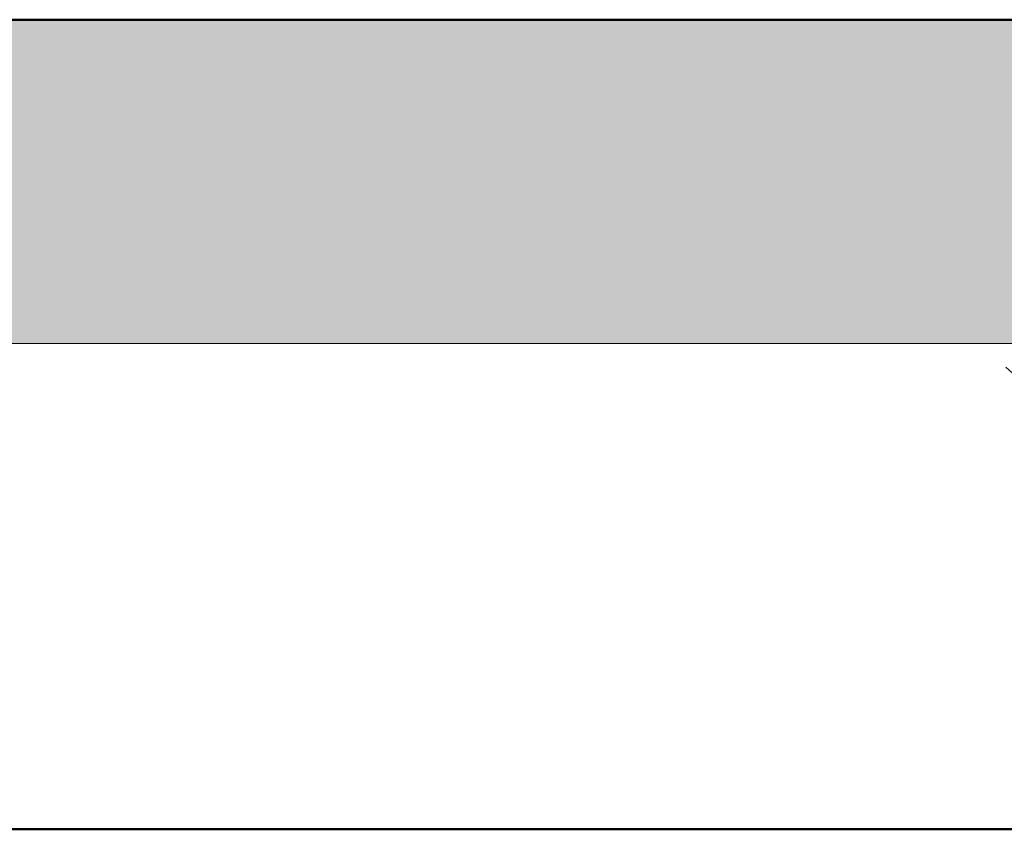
# Model space of a CAD drawing. Header units: metres. Extents: x -9 to 22, y -18.3 to 9.4.
# Tile 15 of 66: x 13.1973 to 13.2581, y -0.07 to -0.02. Entities that reach past the tile are written whole.
import ezdxf

# ---------------------------------------------------------------- set-up
doc = ezdxf.new("R2010")
doc.units = ezdxf.units.M
for name, color, linetype, lineweight in [('A-FLOR', 7, 'Continuous', 5), ('A-FLOR-MCUT', 7, 'Continuous', 5), ('A-FLOR-PATT', 7, 'Continuous', 5)]:
    doc.layers.add(name, color=color, linetype=linetype, lineweight=lineweight)

msp = doc.modelspace()

# ---------------------------------------------------------------- hatches: boundary and pattern name
at = {"layer": 'A-FLOR', "true_color": 0xbbc5c4}
msp.add_hatch(color=9, dxfattribs=at).paths.add_polyline_path([(13.136798, -0.04), (15.137177, -0.04), (15.137177, -0.02), (13.136798, -0.02)])
at = {"layer": 'A-FLOR-PATT', "true_color": 0x787878}
h = msp.add_hatch(dxfattribs=at)
h.set_pattern_fill('FP_11', color=8, style=0, pattern_type=2)
h.set_pattern_definition([(50, (6.96321, 0), (0.1821895, -0.015938), [0.01905, -0.20955]), (355, (6.96321, 0), (-0.0352423, 0.1910586), [0.01524, -0.16764]), (100.451, (6.97839, -0.00133), (0.146942, 0.1751196), [0.01619, -0.17809]), (46.184, (6.9632, 0.0508), (0.271077, -0.0420454), [0.02857, -0.31432]), (96.636, (6.9858, 0.0473), (0.237407, 0.247433), [0.02429, -0.26714]), (351.184, (6.9632, 0.0508), (0.237406, 0.247428), [0.02286, -0.25146]), (21, (6.98861, 0.0381), (0.1516197, -0.102267), [0.01905, -0.20955]), (326, (6.98861, 0.0381), (0.0618035, 0.1841894), [0.01524, -0.16764]), (71.451, (7.00124, 0.02958), (0.213418, 0.0819242), [0.01619, -0.17809]), (37.5, (6.96321, 0), (0.00308637, 0.08455105), [0.00838, -0.15723, 0.00838, -0.1618, -0.16827]), (37.5, (6.96321, 0), (0.00308637, 0.08455105), [-0.33579, 0.00838, -0.15989]), (7.5, (6.96321, 0), (0.0668157, 0.1001782), [0.00838, -0.08865, 0.00838, -0.15342, -0.06413]), (7.5, (6.96321, 0), (0.0668157, 0.1001782), [-0.25883, 0.00838, -0.05575]), (327.5, (6.90657, 0), (0.1355866, -0.0057276), [0.00838, -0.05512, 0.00838, -0.18974, -0.26289]), (327.5, (6.90657, 0), (0.1355866, -0.0057276), [-0.26162, 0.00838, -0.25451]), (317.5, (6.88117, 0), (0.1481253, 0.0254287), [0.00838, -0.07417, 0.00838, -0.12319, -0.18669]), (317.5, (6.88117, 0), (0.1481253, 0.0254287), [-0.21412, 0.00838, -0.17831])])
h.paths.add_polyline_path([(15.136798, -0.07), (15.137177, -0.07), (15.137177, -0.04), (13.136798, -0.04), (13.136798, -0.07), (14.13684, -0.07)])

# ---------------------------------------------------------------- linework, layer by layer
at = {"layer": 'A-FLOR', "lineweight": 50}
for p, q in [((13.626898, -0.02), (13.136798, -0.02)), ((13.136798, -0.07), (15.137177, -0.07))]:
    msp.add_line(p, q, dxfattribs=at)
at = {"layer": 'A-FLOR-MCUT'}
msp.add_line((15.137177, -0.04), (13.136798, -0.04), dxfattribs=at)

doc.saveas('drawing.dxf')
